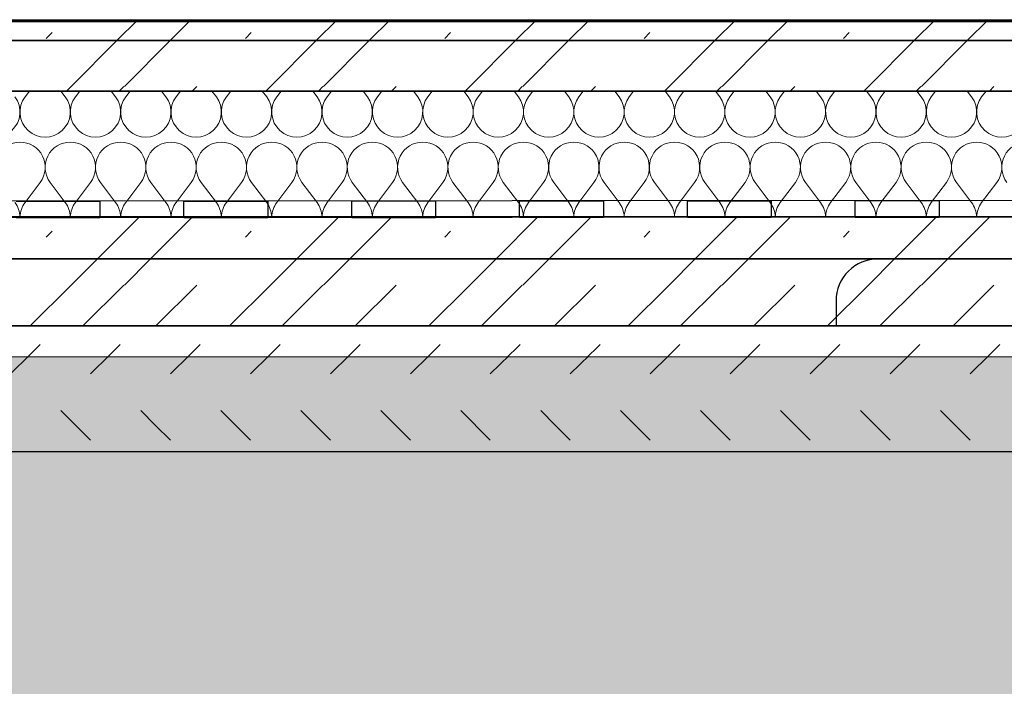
# Model space of a CAD drawing. Header units: millimetres. Extents: x -164296 to 75635, y 29674 to 91116.
# Tile 15 of 20: x -154500 to -153327, y 31602 to 32396. Entities that reach past the tile are written whole.
import ezdxf

# ---------------------------------------------------------------- set-up
doc = ezdxf.new("R2010")
doc.units = ezdxf.units.MM
doc.header["$MEASUREMENT"] = 0
doc.linetypes.add('Wipeout_Contour', pattern=[1000, 0, -1000])
for name, color, linetype in [('Konstrukce - nosné', 7, 'Continuous'), ('Nové_Konstrukce - krov', 7, 'Continuous'), ('Nové_Konstrukce - nosné', 7, 'Continuous'), ('Nové_Výplně – Řezové', 7, 'Continuous'), ('Výplně – Řezové', 7, 'Continuous')]:
    doc.layers.add(name, color=color, linetype=linetype)

# ---------------------------------------------------------------- blocks, each defined once
blk = doc.blocks.new('*X10')
at = {"layer": 'Nové_Výplně – Řezové', "color": 21, "linetype": 'Continuous', "lineweight": 20, "true_color": 0xffaaaa}
for p, q in [((-154438.9, 32316.4), (-154384.4, 32370.9)), ((-154375.6, 32316.4), (-154321.2, 32370.9)), ((-154201.4, 32316.4), (-154146.9, 32370.9)), ((-154138.1, 32316.4), (-154083.7, 32370.9)), ((-153963.9, 32316.4), (-153909.4, 32370.9)), ((-153900.6, 32316.4), (-153846.2, 32370.9)), ((-153726.4, 32316.4), (-153671.9, 32370.9)), ((-153663.1, 32316.4), (-153608.7, 32370.9)), ((-153488.9, 32316.4), (-153434.4, 32370.9)), ((-153425.6, 32316.4), (-153371.2, 32370.9)), ((-154444.4, 32310.9), (-154438.9, 32316.4)), ((-154381.9, 32310.9), (-154376.4, 32316.4)), ((-154294.8, 32310.9), (-154289.3, 32316.4)), ((-154206.9, 32310.9), (-154201.4, 32316.4)), ((-154144.4, 32310.9), (-154138.9, 32316.4)), ((-154057.3, 32310.9), (-154051.8, 32316.4)), ((-153969.4, 32310.9), (-153963.9, 32316.4)), ((-153906.9, 32310.9), (-153901.4, 32316.4)), ((-153819.8, 32310.9), (-153814.3, 32316.4)), ((-153731.9, 32310.9), (-153726.4, 32316.4)), ((-153669.4, 32310.9), (-153663.9, 32316.4)), ((-153582.3, 32310.9), (-153576.8, 32316.4)), ((-153494.4, 32310.9), (-153488.9, 32316.4)), ((-153431.9, 32310.9), (-153426.4, 32316.4)), ((-153344.8, 32310.9), (-153339.3, 32316.4))]:
    blk.add_line(p, q, dxfattribs=at)
blk = doc.blocks.new('výplň_4_1', base_point=(0, 0))
at = {"layer": 'Nové_Výplně – Řezové', "color": 1, "linetype": 'Continuous', "lineweight": 25, "flags": 128}
blk.add_lwpolyline([(-159100.4, 32310.9), (-159100.4, 32370.9), (-152311.2, 32370.9), (-152311.2, 32310.9)], close=True, dxfattribs=at)
at = {"layer": 'Nové_Výplně – Řezové', "color": 21, "linetype": 'Continuous', "lineweight": 20, "true_color": 0xffaaaa}
blk.add_blockref('*X10', (0, 0), dxfattribs=at)
blk = doc.blocks.new('*X12')
at = {"layer": 'Nové_Výplně – Řezové', "color": 21, "linetype": 'Continuous', "lineweight": 20, "true_color": 0xffaaaa}
for p, q in [((-154494, 32304), (-154488.8, 32310.9)), ((-154446, 32304), (-154451.2, 32310.9)), ((-154434, 32304), (-154428.8, 32310.9)), ((-154386, 32304), (-154391.2, 32310.9)), ((-154374, 32304), (-154368.8, 32310.9)), ((-154326, 32304), (-154331.2, 32310.9)), ((-154314, 32304), (-154308.8, 32310.9)), ((-154266, 32304), (-154271.2, 32310.9)), ((-154254, 32304), (-154248.8, 32310.9)), ((-154206, 32304), (-154211.2, 32310.9)), ((-154194, 32304), (-154188.8, 32310.9)), ((-154146, 32304), (-154151.2, 32310.9)), ((-154134, 32304), (-154128.8, 32310.9)), ((-154086, 32304), (-154091.2, 32310.9)), ((-154074, 32304), (-154068.8, 32310.9)), ((-154026, 32304), (-154031.2, 32310.9)), ((-154014, 32304), (-154008.8, 32310.9)), ((-153966, 32304), (-153971.2, 32310.9)), ((-153954, 32304), (-153948.8, 32310.9)), ((-153906, 32304), (-153911.2, 32310.9)), ((-153894, 32304), (-153888.8, 32310.9)), ((-153846, 32304), (-153851.2, 32310.9)), ((-153834, 32304), (-153828.8, 32310.9)), ((-153786, 32304), (-153791.2, 32310.9)), ((-153774, 32304), (-153768.8, 32310.9)), ((-153726, 32304), (-153731.2, 32310.9)), ((-153714, 32304), (-153708.8, 32310.9)), ((-153666, 32304), (-153671.2, 32310.9)), ((-153654, 32304), (-153648.8, 32310.9)), ((-153606, 32304), (-153611.2, 32310.9)), ((-153594, 32304), (-153588.8, 32310.9)), ((-153546, 32304), (-153551.2, 32310.9)), ((-153534, 32304), (-153528.8, 32310.9)), ((-153486, 32304), (-153491.2, 32310.9)), ((-153474, 32304), (-153468.8, 32310.9)), ((-153426, 32304), (-153431.2, 32310.9)), ((-153414, 32304), (-153408.8, 32310.9)), ((-153366, 32304), (-153371.2, 32310.9)), ((-153354, 32304), (-153348.8, 32310.9)), ((-154494, 32178), (-154476, 32202)), ((-154446, 32178), (-154464, 32202)), ((-154434, 32178), (-154416, 32202)), ((-154386, 32178), (-154404, 32202)), ((-154374, 32178), (-154356, 32202)), ((-154326, 32178), (-154344, 32202)), ((-154314, 32178), (-154296, 32202)), ((-154266, 32178), (-154284, 32202)), ((-154254, 32178), (-154236, 32202)), ((-154206, 32178), (-154224, 32202)), ((-154194, 32178), (-154176, 32202)), ((-154146, 32178), (-154164, 32202)), ((-154134, 32178), (-154116, 32202)), ((-154086, 32178), (-154104, 32202)), ((-154074, 32178), (-154056, 32202)), ((-154026, 32178), (-154044, 32202)), ((-154014, 32178), (-153996, 32202)), ((-153966, 32178), (-153984, 32202)), ((-153954, 32178), (-153936, 32202)), ((-153906, 32178), (-153924, 32202)), ((-153894, 32178), (-153876, 32202)), ((-153846, 32178), (-153864, 32202)), ((-153834, 32178), (-153816, 32202)), ((-153786, 32178), (-153804, 32202)), ((-153774, 32178), (-153756, 32202)), ((-153726, 32178), (-153744, 32202)), ((-153714, 32178), (-153696, 32202)), ((-153666, 32178), (-153684, 32202)), ((-153654, 32178), (-153636, 32202)), ((-153606, 32178), (-153624, 32202)), ((-153594, 32178), (-153576, 32202)), ((-153546, 32178), (-153564, 32202)), ((-153534, 32178), (-153516, 32202)), ((-153486, 32178), (-153504, 32202)), ((-153474, 32178), (-153456, 32202)), ((-153426, 32178), (-153444, 32202)), ((-153414, 32178), (-153396, 32202)), ((-153366, 32178), (-153384, 32202)), ((-153354, 32178), (-153336, 32202))]:
    blk.add_line(p, q, dxfattribs=at)
for centre, start, end in [((-154530, 32286), 143.1301, 36.8699), ((-154470, 32286), 143.1301, 36.8699), ((-154410, 32286), 143.1301, 36.8699), ((-154350, 32286), 143.1301, 36.8699), ((-154290, 32286), 143.1301, 36.8699), ((-154230, 32286), 143.1301, 36.8699), ((-154170, 32286), 143.1301, 36.8699), ((-154110, 32286), 143.1301, 36.8699), ((-154050, 32286), 143.1301, 36.8699), ((-153990, 32286), 143.1301, 36.8699), ((-153930, 32286), 143.1301, 36.8699), ((-153870, 32286), 143.1301, 36.8699), ((-153810, 32286), 143.1301, 36.8699), ((-153750, 32286), 143.1301, 36.8699), ((-153690, 32286), 143.1301, 36.8699), ((-153630, 32286), 143.1301, 36.8699), ((-153570, 32286), 143.1301, 36.8699), ((-153510, 32286), 143.1301, 36.8699), ((-153450, 32286), 143.1301, 36.8699), ((-153390, 32286), 143.1301, 36.8699), ((-153330, 32286), 143.1301, 36.8699), ((-154500, 32220), 90, 216.8699), ((-154500, 32220), 323.1301, 90), ((-154440, 32220), 90, 216.8699), ((-154440, 32220), 323.1301, 90), ((-154380, 32220), 90, 216.8699), ((-154380, 32220), 323.1301, 90), ((-154320, 32220), 90, 216.8699), ((-154320, 32220), 323.1301, 90), ((-154260, 32220), 90, 216.8699), ((-154260, 32220), 323.1301, 90), ((-154200, 32220), 90, 216.8699), ((-154200, 32220), 323.1301, 90), ((-154140, 32220), 90, 216.8699), ((-154140, 32220), 323.1301, 90), ((-154080, 32220), 90, 216.8699), ((-154080, 32220), 323.1301, 90), ((-154020, 32220), 90, 216.8699), ((-154020, 32220), 323.1301, 90), ((-153960, 32220), 90, 216.8699), ((-153960, 32220), 323.1301, 90), ((-153900, 32220), 90, 216.8699), ((-153900, 32220), 323.1301, 90), ((-153840, 32220), 90, 216.8699), ((-153840, 32220), 323.1301, 90), ((-153780, 32220), 90, 216.8699), ((-153780, 32220), 323.1301, 90), ((-153720, 32220), 90, 216.8699), ((-153720, 32220), 323.1301, 90), ((-153660, 32220), 90, 216.8699), ((-153660, 32220), 323.1301, 90), ((-153600, 32220), 90, 216.8699), ((-153600, 32220), 323.1301, 90), ((-153540, 32220), 90, 216.8699), ((-153540, 32220), 323.1301, 90), ((-153480, 32220), 90, 216.8699), ((-153480, 32220), 323.1301, 90), ((-153420, 32220), 90, 216.8699), ((-153420, 32220), 323.1301, 90), ((-153360, 32220), 90, 216.8699), ((-153360, 32220), 323.1301, 90), ((-153300, 32220), 90, 216.8699), ((-154530, 32160), 1.6704, 36.8699), ((-154470, 32160), 143.1301, 178.3296), ((-154470, 32160), 1.6704, 36.8699), ((-154410, 32160), 143.1301, 178.3296), ((-154410, 32160), 1.6704, 36.8699), ((-154350, 32160), 143.1301, 178.3296), ((-154350, 32160), 1.6704, 36.8699), ((-154290, 32160), 143.1301, 178.3296), ((-154290, 32160), 1.6704, 36.8699), ((-154230, 32160), 143.1301, 178.3296), ((-154230, 32160), 1.6704, 36.8699), ((-154170, 32160), 143.1301, 178.3296), ((-154170, 32160), 1.6704, 36.8699), ((-154110, 32160), 143.1301, 178.3296), ((-154110, 32160), 1.6704, 36.8699), ((-154050, 32160), 143.1301, 178.3296), ((-154050, 32160), 1.6704, 36.8699), ((-153990, 32160), 143.1301, 178.3296), ((-153990, 32160), 1.6704, 36.8699), ((-153930, 32160), 143.1301, 178.3296), ((-153930, 32160), 1.6704, 36.8699), ((-153870, 32160), 143.1301, 178.3296), ((-153870, 32160), 1.6704, 36.8699), ((-153810, 32160), 143.1301, 178.3296), ((-153810, 32160), 1.6704, 36.8699), ((-153750, 32160), 143.1301, 178.3296), ((-153750, 32160), 1.6704, 36.8699), ((-153690, 32160), 143.1301, 178.3296), ((-153690, 32160), 1.6704, 36.8699), ((-153630, 32160), 143.1301, 178.3296), ((-153630, 32160), 1.6704, 36.8699), ((-153570, 32160), 143.1301, 178.3296), ((-153570, 32160), 1.6704, 36.8699), ((-153510, 32160), 143.1301, 178.3296), ((-153510, 32160), 1.6704, 36.8699), ((-153450, 32160), 143.1301, 178.3296), ((-153450, 32160), 1.6704, 36.8699), ((-153390, 32160), 143.1301, 178.3296), ((-153390, 32160), 1.6704, 36.8699), ((-153330, 32160), 143.1301, 178.3296)]:
    blk.add_arc(centre, 30, start, end, dxfattribs=at)
blk = doc.blocks.new('výplň_5_1', base_point=(0, 0))
at = {"layer": 'Nové_Výplně – Řezové', "color": 1, "linetype": 'Continuous', "lineweight": 25, "flags": 128}
blk.add_lwpolyline([(-159100.4, 32160.9), (-159100.4, 32310.9), (-152311.2, 32310.9), (-152311.2, 32160.9)], close=True, dxfattribs=at)
at = {"layer": 'Nové_Výplně – Řezové', "color": 21, "linetype": 'Continuous', "lineweight": 20, "true_color": 0xffaaaa}
blk.add_blockref('*X12', (0, 0), dxfattribs=at)
blk = doc.blocks.new('*X14')
at = {"layer": 'Nové_Výplně – Řezové', "color": 21, "linetype": 'Continuous', "lineweight": 20, "true_color": 0xffaaaa}
for p, q in [((-154384.4, 32370.9), (-154359.4, 32395.9)), ((-154321.2, 32370.9), (-154296.2, 32395.9)), ((-154146.9, 32370.9), (-154121.9, 32395.9)), ((-154083.7, 32370.9), (-154058.7, 32395.9)), ((-153909.4, 32370.9), (-153884.4, 32395.9)), ((-153846.2, 32370.9), (-153821.2, 32395.9)), ((-153671.9, 32370.9), (-153646.9, 32395.9)), ((-153608.7, 32370.9), (-153583.7, 32395.9)), ((-153434.4, 32370.9), (-153409.4, 32395.9)), ((-153371.2, 32370.9), (-153346.2, 32395.9)), ((-154468.8, 32373.6), (-154461.8, 32380.6)), ((-154231.3, 32373.6), (-154224.3, 32380.6)), ((-153993.8, 32373.6), (-153986.8, 32380.6)), ((-153756.3, 32373.6), (-153749.3, 32380.6)), ((-153518.8, 32373.6), (-153511.8, 32380.6))]:
    blk.add_line(p, q, dxfattribs=at)
blk = doc.blocks.new('výplň_6_1', base_point=(0, 0))
at = {"layer": 'Nové_Výplně – Řezové', "color": 1, "linetype": 'Continuous', "lineweight": 25, "flags": 128}
blk.add_lwpolyline([(-159100.4, 32370.9), (-159100.4, 32395.9), (-152311.2, 32395.9), (-152311.2, 32370.9)], close=True, dxfattribs=at)
at = {"layer": 'Nové_Výplně – Řezové', "color": 21, "linetype": 'Continuous', "lineweight": 20, "true_color": 0xffaaaa}
blk.add_blockref('*X14', (0, 0), dxfattribs=at)
blk = doc.blocks.new('*X16')
at = {"layer": 'Nové_Výplně – Řezové', "color": 21, "linetype": 'Continuous', "lineweight": 20, "true_color": 0xffaaaa}
for p, q in [((-154438.9, 32079.7), (-154407.7, 32110.9)), ((-154375.6, 32079.7), (-154344.4, 32110.9)), ((-154201.4, 32079.7), (-154170.2, 32110.9)), ((-154138.1, 32079.7), (-154106.9, 32110.9)), ((-153963.9, 32079.7), (-153932.7, 32110.9)), ((-153900.6, 32079.7), (-153869.4, 32110.9)), ((-153726.4, 32079.7), (-153695.2, 32110.9)), ((-153663.1, 32079.7), (-153631.9, 32110.9)), ((-153488.9, 32079.7), (-153457.7, 32110.9)), ((-153425.6, 32079.7), (-153394.4, 32110.9)), ((-154487.7, 32030.9), (-154438.9, 32079.7)), ((-154425.2, 32030.9), (-154376.4, 32079.7)), ((-154338, 32030.9), (-154289.3, 32079.7)), ((-154250.2, 32030.9), (-154201.4, 32079.7)), ((-154187.7, 32030.9), (-154138.9, 32079.7)), ((-154100.5, 32030.9), (-154051.8, 32079.7)), ((-154012.7, 32030.9), (-153963.9, 32079.7)), ((-153950.2, 32030.9), (-153901.4, 32079.7)), ((-153863, 32030.9), (-153814.3, 32079.7)), ((-153775.2, 32030.9), (-153726.4, 32079.7)), ((-153712.7, 32030.9), (-153663.9, 32079.7)), ((-153625.5, 32030.9), (-153576.8, 32079.7)), ((-153537.7, 32030.9), (-153488.9, 32079.7)), ((-153475.2, 32030.9), (-153426.4, 32079.7)), ((-153388, 32030.9), (-153339.3, 32079.7))]:
    blk.add_line(p, q, dxfattribs=at)
blk = doc.blocks.new('výplň_7_1', base_point=(0, 0))
at = {"layer": 'Nové_Výplně – Řezové', "color": 1, "linetype": 'Continuous', "lineweight": 25, "flags": 128}
blk.add_lwpolyline([(-159100.4, 32110.9), (-152304.7, 32110.9), (-152304.7, 32030.9), (-159100.4, 32030.9)], close=True, dxfattribs=at)
at = {"layer": 'Nové_Výplně – Řezové', "color": 21, "linetype": 'Continuous', "lineweight": 20, "true_color": 0xffaaaa}
blk.add_blockref('*X16', (0, 0), dxfattribs=at)
blk = doc.blocks.new('*X18')
at = {"layer": 'Nové_Výplně – Řezové', "color": 21, "linetype": 'Continuous', "lineweight": 20, "true_color": 0xffaaaa}
for p, q in [((-154511.3, 31973.7), (-154475.9, 32009)), ((-154416, 31973.7), (-154380.6, 32009)), ((-154320.7, 31973.7), (-154285.3, 32009)), ((-154225.4, 31973.7), (-154190, 32009)), ((-154130.1, 31973.7), (-154094.7, 32009)), ((-154034.8, 31973.7), (-153999.4, 32009)), ((-153939.5, 31973.7), (-153904.1, 32009)), ((-153844.2, 31973.7), (-153808.8, 32009)), ((-153748.9, 31973.7), (-153713.5, 32009)), ((-153653.6, 31973.7), (-153618.2, 32009)), ((-153558.3, 31973.7), (-153522.9, 32009)), ((-153463, 31973.7), (-153427.6, 32009)), ((-153367.7, 31973.7), (-153332.3, 32009)), ((-154416, 31894.8), (-154451.3, 31930.1)), ((-154338.3, 31912.4), (-154356, 31930.1)), ((-154225.4, 31894.8), (-154260.7, 31930.1)), ((-154130.1, 31894.8), (-154165.4, 31930.1)), ((-154034.8, 31894.8), (-154070.1, 31930.1)), ((-153939.5, 31894.8), (-153974.8, 31930.1)), ((-153861.8, 31912.4), (-153879.5, 31930.1)), ((-153748.9, 31894.8), (-153784.2, 31930.1)), ((-153653.6, 31894.8), (-153688.9, 31930.1)), ((-153558.3, 31894.8), (-153593.6, 31930.1)), ((-153463, 31894.8), (-153498.3, 31930.1)), ((-153385.3, 31912.4), (-153403, 31930.1)), ((-154320.7, 31894.8), (-154338.3, 31912.4)), ((-153844.2, 31894.8), (-153861.8, 31912.4)), ((-153367.7, 31894.8), (-153385.3, 31912.4))]:
    blk.add_line(p, q, dxfattribs=at)
blk = doc.blocks.new('výplň_8_1', base_point=(0, 0))
at = {"layer": 'Nové_Výplně – Řezové', "color": 1, "linetype": 'Continuous', "lineweight": 25, "flags": 128}
blk.add_lwpolyline([(-159100.4, 32030.9), (-152304.7, 32030.9), (-152304.7, 31880.9), (-159100.4, 31880.9), (-159100.4, 31991.6)], close=True, dxfattribs=at)
at = {"layer": 'Nové_Výplně – Řezové', "color": 21, "linetype": 'Continuous', "lineweight": 20, "true_color": 0xffaaaa}
blk.add_blockref('*X18', (0, 0), dxfattribs=at)
blk = doc.blocks.new('*X23')
at = {"layer": 'Nové_Výplně – Řezové', "color": 21, "linetype": 'Continuous', "lineweight": 20, "true_color": 0xffaaaa}
for p, q in [((-154407.7, 32110.9), (-154357.7, 32160.9)), ((-154344.4, 32110.9), (-154294.4, 32160.9)), ((-154170.2, 32110.9), (-154120.2, 32160.9)), ((-154106.9, 32110.9), (-154056.9, 32160.9)), ((-153932.7, 32110.9), (-153882.7, 32160.9)), ((-153869.4, 32110.9), (-153819.4, 32160.9)), ((-153695.2, 32110.9), (-153645.2, 32160.9)), ((-153631.9, 32110.9), (-153581.9, 32160.9)), ((-153457.7, 32110.9), (-153407.7, 32160.9)), ((-153394.4, 32110.9), (-153344.4, 32160.9)), ((-154468.8, 32136.9), (-154461.8, 32143.9)), ((-154231.3, 32136.9), (-154224.3, 32143.9)), ((-153993.8, 32136.9), (-153986.8, 32143.9)), ((-153756.3, 32136.9), (-153749.3, 32143.9)), ((-153518.8, 32136.9), (-153511.8, 32143.9))]:
    blk.add_line(p, q, dxfattribs=at)
blk = doc.blocks.new('výplň_9_1', base_point=(0, 0))
at = {"layer": 'Nové_Výplně – Řezové', "color": 1, "linetype": 'Continuous', "lineweight": 25, "flags": 128}
blk.add_lwpolyline([(-158930.4, 32110.9), (-158930.4, 32160.9), (-152311.2, 32160.9), (-152311.2, 32110.9)], close=True, dxfattribs=at)
at = {"layer": 'Nové_Výplně – Řezové', "color": 21, "linetype": 'Continuous', "lineweight": 20, "true_color": 0xffaaaa}
blk.add_blockref('*X23', (0, 0), dxfattribs=at)
blk = doc.blocks.new('Izolace proti vodě 25[2]_1', base_point=(-152304.7, 32161))
at = {"layer": 'Nové_Konstrukce - krov', "color": 1, "linetype": 'Continuous', "lineweight": 25}
for p, q in [((-152304.7, 32181), (-156453.7, 32178.4)), ((-154504.7, 32179.6), (-154404.7, 32179.7)), ((-154404.7, 32179.7), (-154404.7, 32159.7)), ((-154304.7, 32179.7), (-154204.7, 32179.8)), ((-154304.7, 32159.7), (-154304.7, 32179.7)), ((-154204.7, 32179.8), (-154204.7, 32159.8)), ((-154104.7, 32159.9), (-154104.7, 32179.9)), ((-154104.7, 32179.9), (-154004.7, 32179.9)), ((-154004.7, 32179.9), (-154004.7, 32159.9)), ((-153904.7, 32160), (-153904.7, 32180)), ((-153904.7, 32180), (-153804.7, 32180)), ((-153804.7, 32180), (-153804.7, 32160)), ((-153704.7, 32180.1), (-153604.7, 32180.2)), ((-153704.7, 32160.1), (-153704.7, 32180.1)), ((-153604.7, 32180.2), (-153604.7, 32160.2)), ((-153504.7, 32180.2), (-153404.7, 32180.3)), ((-153504.7, 32160.2), (-153504.7, 32180.2)), ((-153404.7, 32180.3), (-153404.7, 32160.3)), ((-152304.7, 32161), (-156453.7, 32158.4)), ((-154404.7, 32159.7), (-154504.7, 32159.6)), ((-154204.7, 32159.8), (-154304.7, 32159.7)), ((-154004.7, 32159.9), (-154104.7, 32159.9)), ((-153804.7, 32160), (-153904.7, 32160)), ((-153604.7, 32160.2), (-153704.7, 32160.1)), ((-153404.7, 32160.3), (-153504.7, 32160.2))]:
    blk.add_line(p, q, dxfattribs=at)

msp = doc.modelspace()

# ---------------------------------------------------------------- linework, layer by layer
at = {"layer": 'Konstrukce - nosné', "color": 7, "linetype": 'Continuous', "lineweight": 35}
for p, q in [((-152304.7, 32393.6), (-158930.5, 32393.6)), ((-152255.4, 31993.6), (-160122.8, 31993.6))]:
    msp.add_line(p, q, dxfattribs=at)
at = {"layer": 'Nové_Konstrukce - nosné', "color": 1, "linetype": 'Continuous', "lineweight": 25, "flags": 128}
msp.add_lwpolyline([(-153527.5, 32060.9), (-153527.5, 32030.9), (-153027.5, 32030.9), (-153027.5, 32060.9, 0.414214), (-153077.5, 32110.9), (-153477.5, 32110.9, 0.414214)], format="xyb", close=True, dxfattribs=at)

# ---------------------------------------------------------------- block references
at = {"layer": 'Nové_Konstrukce - krov', "color": 1, "linetype": 'Continuous', "lineweight": 25}
msp.add_blockref('Izolace proti vodě 25[2]_1', (-152304.7, 32161), dxfattribs=at)
at = {"layer": 'Nové_Výplně – Řezové', "color": 21, "linetype": 'Continuous', "lineweight": 20, "true_color": 0xffaaaa}
for name in ['výplň_6_1', 'výplň_4_1', 'výplň_5_1', 'výplň_9_1', 'výplň_7_1']:
    msp.add_blockref(name, (0, 0), dxfattribs=at)

# ---------------------------------------------------------------- next in the draw order: wipeouts: each hides what was drawn before it
at = {"color": 254, "linetype": 'Wipeout_Contour', "lineweight": 0, "ltscale": 1274274.653638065}
msp.add_wipeout([(-160741.8, 29673.6), (-160741.8, 31223.6), (-160122.8, 31223.6), (-160122.8, 31993.6), (-152404.7, 31993.6), (-152404.7, 31223.6), (-151645.1, 31223.6), (-151645.1, 29673.6)], dxfattribs=at).dxf.layer = 'Výplně – Řezové'

# ---------------------------------------------------------------- next in the draw order: hatches: boundary and pattern name
at = {"layer": 'Výplně – Řezové', "linetype": 'Continuous', "lineweight": 13, "true_color": 0xbf7d1a}
h = msp.add_hatch(dxfattribs=at)
h.set_pattern_fill('Zemina_0001', color=32, style=0, pattern_type=2)
h.set_pattern_definition([(45, (0, 0), (-55.154327, 55.154327), []), (45, (-18.38, 18.38), (-110.30865, 110.30865), []), (45, (-36.77, 36.77), (-110.30865, 110.30865), []), (135, (-55.154, 55.154), (18.3847756, 18.3847756), [77.999997, -77.999997])])
h.paths.add_polyline_path([(-160741.8, 29673.6), (-160741.8, 31223.6), (-160122.8, 31223.6), (-160122.8, 31993.6), (-152404.7, 31993.6), (-152404.7, 31223.6), (-151645.1, 31223.6), (-151645.1, 29673.6)])

# ---------------------------------------------------------------- next in the draw order: block references
at = {"layer": 'Nové_Výplně – Řezové', "color": 21, "linetype": 'Continuous', "lineweight": 20, "true_color": 0xffaaaa}
msp.add_blockref('výplň_8_1', (0, 0), dxfattribs=at)

doc.saveas('drawing.dxf')
